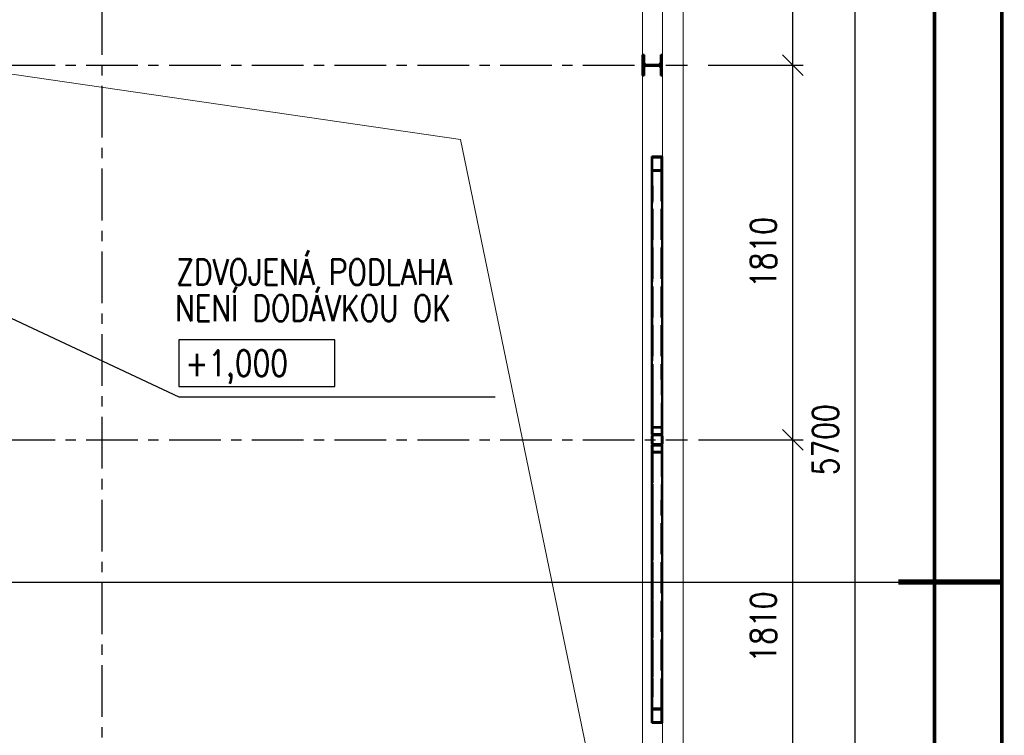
# Paper-space layout 'Layout1' of a CAD drawing. Extents: x -2 to 985, y -36 to 1353.
# Tile 49 of 73: x 648 to 743, y 282 to 351. Entities that reach past the tile are written whole.
import ezdxf
from ezdxf.enums import TextEntityAlignment as Align

# ---------------------------------------------------------------- set-up
doc = ezdxf.new("R2010")
doc.units = 0
for name, pattern in [('ACAD_ISO02W100', [15, 12, -3]), ('ACAD_ISO04W100', [30.5, 24, -3, 0.5, -3]), ('HP_01_CER_B', [8, 5, -1, 1, -1])]:
    doc.linetypes.add(name, pattern=pattern)
doc.layers.get('0').update_dxf_attribs({"linetype": 'CONTINUOUS'})
doc.layers.get('DEFPOINTS').update_dxf_attribs({"color": 132, "linetype": 'CONTINUOUS'})
doc.layers.add('RAMECEK_HP', color=251, linetype='CONTINUOUS')
for name, color, linetype, lineweight in [('SS_KOTY', 3, 'CONTINUOUS', 25), ('SS_OPLÁŠTĚNÍ', 9, 'CONTINUOUS', 13), ('SS_OSY_025', 7, 'HP_01_CER_B', 25), ('SS_PODKLADY', 9, 'CONTINUOUS', 13), ('SS_POPIS_PROFILU', 13, 'CONTINUOUS', 25), ('SS_SLOUPKY', 131, 'CONTINUOUS', 50), ('SS_SLOUPY', 143, 'CONTINUOUS', 50), ('SS_SRAFY', 8, 'CONTINUOUS', 18), ('SS_ZTUŽENÍ', 151, 'CONTINUOUS', 50)]:
    doc.layers.add(name, color=color, linetype=linetype, lineweight=lineweight)
doc.styles.add('ROMANS', font='romans.shx', dxfattribs={"width": 0.8})
doc.styles.add('romans.shx', font='romans.shx', dxfattribs={"height": 5})
doc.dimstyles.new('A-1_(2.5)_50AS', dxfattribs={"dimtxt": 2.5, "dimasz": 2, "dimexe": 1, "dimexo": 2, "dimgap": 0, "dimtad": 0, "dimdec": 1, "dimlfac": 50, "dimrnd": 1, "dimtxsty": 'ROMANS', "dimblk1": 'OBLIQUE', "dimblk2": 'OBLIQUE', "dimsah": 1, "dimcen": 2, "dimclrd": 256, "dimclre": 256, "dimclrt": 256, "dimadec": 1, "dimazin": 2, "dimtfac": 0.714286, "dimtdec": 1, "dimtmove": 0, "dimatfit": 3, "dimldrblk": 'OPEN', "dimfxl": 1, "dimtvp": 1.142857, "dimtfill": 1, "dimtolj": 1, "dimlwd": -1, "dimlwe": -1, "dimarcsym": 0})
pattern_1 = [(45, (657.00232, 254.753937), (-0.04490128, 0.04490128), [])]

# ---------------------------------------------------------------- blocks, each defined once
blk = doc.blocks.new('*U6')
at = {"layer": 'DEFPOINTS'}
blk.add_lwpolyline([(743, 0), (533, 0), (533, 297), (743, 297)], close=True, dxfattribs=at)
at = {"layer": 'RAMECEK_HP', "lineweight": 35, "const_width": 0.35}
for points in [[(0, 420), (0, 0), (743, 0), (743, 420)], [(6.5, 413.5), (6.5, 6.5), (736.5, 6.5), (736.5, 413.5)]]:
    blk.add_lwpolyline(points, close=True, dxfattribs=at)
at = {"layer": 'RAMECEK_HP', "lineweight": 50, "const_width": 0.5}
blk.add_lwpolyline([(743, 297), (733, 297)], dxfattribs=at)
blk.add_lwpolyline([(743, 297), (733, 297)], dxfattribs=at)
at = {"layer": 'DEFPOINTS', "style": 'ROMANS', "width": 0.8}
blk.add_attdef('TISK', text='', height=10, dxfattribs=at).set_placement((743, -33), align=Align.RIGHT)
blk = doc.blocks.new('_Oblique')
at = {"color": 0, "linetype": 'ByBlock', "lineweight": -2}
blk.add_line((-0.5, -0.5), (0.5, 0.5), dxfattribs=at)
blk = doc.blocks.new('*D119')
at = {"layer": 'DEFPOINTS', "color": 0, "transparency": 16777216}
for p in [(711.702, 310.754), (722.823, 310.754), (712.627, 274.554, -970)]:
    blk.add_point(p, dxfattribs=at)
at = {"layer": 'SS_KOTY', "transparency": 16777216}
for p, q in [((713.702, 310.754), (723.823, 310.754)), ((722.823, 274.554), (722.823, 310.754)), ((714.627, 274.554), (723.823, 274.554))]:
    blk.add_line(p, q, dxfattribs=at)
at = {"layer": 'SS_KOTY', "transparency": 16777216, "xscale": 2, "yscale": 2, "zscale": 2}
for p, rotation in [((722.823, 310.754), 90), ((722.823, 274.554), 270)]:
    blk.add_blockref('_Oblique', p, dxfattribs=dict(at, rotation=rotation))
at = {"layer": 'SS_KOTY', "transparency": 16777216, "insert": (719.966, 292.654), "char_height": 2.5, "attachment_point": 5, "rotation": 90, "style": 'ROMANS', "bg_fill": 3, "box_fill_scale": 1.1, "bg_fill_color": 256, "bg_fill_true_color": 13158600, "bg_fill_transparency": 0}
blk.add_mtext('\\A1;1810', dxfattribs=at)
blk = doc.blocks.new('_OPEN')
at = {"color": 0, "linetype": 'ByBlock'}
for p, q in [((-1, 0.167), (0, 0)), ((0, 0), (-1, -0.167)), ((0, 0), (-1, 0))]:
    blk.add_line(p, q, dxfattribs=at)
blk = doc.blocks.new('*D120')
at = {"layer": 'DEFPOINTS', "color": 0, "transparency": 16777216}
for p in [(712.627, 346.954, -970), (722.823, 346.954), (711.702, 310.754)]:
    blk.add_point(p, dxfattribs=at)
at = {"layer": 'SS_KOTY', "transparency": 16777216}
for p, q in [((714.627, 346.954), (723.823, 346.954)), ((722.823, 310.754), (722.823, 346.954)), ((713.702, 310.754), (723.823, 310.754))]:
    blk.add_line(p, q, dxfattribs=at)
at = {"layer": 'SS_KOTY', "transparency": 16777216, "xscale": 2, "yscale": 2, "zscale": 2}
for p, rotation in [((722.823, 346.954), 90), ((722.823, 310.754), 270)]:
    blk.add_blockref('_Oblique', p, dxfattribs=dict(at, rotation=rotation))
at = {"layer": 'SS_KOTY', "transparency": 16777216, "insert": (719.966, 328.854), "char_height": 2.5, "attachment_point": 5, "rotation": 90, "style": 'ROMANS', "bg_fill": 3, "box_fill_scale": 1.1, "bg_fill_color": 256, "bg_fill_true_color": 13158600, "bg_fill_transparency": 0}
blk.add_mtext('\\A1;1810', dxfattribs=at)
blk = doc.blocks.new('*D121')
at = {"layer": 'DEFPOINTS', "color": 0, "transparency": 16777216}
for p in [(712.625, 367.752, -1965.132), (722.823, 367.752), (712.627, 346.954, -970)]:
    blk.add_point(p, dxfattribs=at)
at = {"layer": 'SS_KOTY', "transparency": 16777216}
for p, q in [((714.625, 367.752), (723.823, 367.752)), ((722.823, 346.954), (722.823, 367.752)), ((714.627, 346.954), (723.823, 346.954))]:
    blk.add_line(p, q, dxfattribs=at)
at = {"layer": 'SS_KOTY', "transparency": 16777216, "xscale": 2, "yscale": 2, "zscale": 2}
for p, rotation in [((722.823, 367.752), 90), ((722.823, 346.954), 270)]:
    blk.add_blockref('_Oblique', p, dxfattribs=dict(at, rotation=rotation))
at = {"layer": 'SS_KOTY', "transparency": 16777216, "insert": (719.966, 357.353), "char_height": 2.5, "attachment_point": 5, "rotation": 90, "style": 'ROMANS', "bg_fill": 3, "box_fill_scale": 1.1, "bg_fill_color": 256, "bg_fill_true_color": 13158600, "bg_fill_transparency": 0}
blk.add_mtext('\\A1;1040', dxfattribs=at)
blk = doc.blocks.new('*D136')
at = {"layer": 'DEFPOINTS', "color": 0, "transparency": 16777216}
for p in [(712.625, 367.752, -1965.132), (728.823, 367.752), (712.627, 253.754, -970)]:
    blk.add_point(p, dxfattribs=at)
at = {"layer": 'SS_KOTY', "transparency": 16777216}
for p, q in [((714.625, 367.752), (729.823, 367.752)), ((728.823, 253.754), (728.823, 367.752)), ((714.627, 253.754), (729.823, 253.754))]:
    blk.add_line(p, q, dxfattribs=at)
at = {"layer": 'SS_KOTY', "transparency": 16777216, "xscale": 2, "yscale": 2, "zscale": 2}
for p, rotation in [((728.823, 367.752), 90), ((728.823, 253.754), 270)]:
    blk.add_blockref('_Oblique', p, dxfattribs=dict(at, rotation=rotation))
at = {"layer": 'SS_KOTY', "transparency": 16777216, "insert": (725.966, 310.753), "char_height": 2.5, "attachment_point": 5, "rotation": 90, "style": 'ROMANS', "bg_fill": 3, "box_fill_scale": 1.1, "bg_fill_color": 256, "bg_fill_true_color": 13158600, "bg_fill_transparency": 0}
blk.add_mtext('\\A1;5700', dxfattribs=at)

psp = doc.layouts.get("Layout1")

# ---------------------------------------------------------------- hatches: boundary and pattern name
at = {"layer": 'SS_SRAFY'}
h = psp.add_hatch(dxfattribs=at)
h.set_pattern_fill('ANSI31', color=5, scale=0.02, style=0)
h.set_pattern_definition(pattern_1)
h.paths.add_polyline_path([(708.4423, 347.9539), (708.2823, 347.9539), (708.2823, 345.9539), (708.4423, 345.9539), (708.4423, 346.6639, -0.4142136), (708.6823, 346.9039), (709.8023, 346.9039, -0.4142136), (710.0423, 346.6639), (710.0423, 345.9539), (710.2023, 345.9539), (710.2023, 347.9539), (710.0423, 347.9539), (710.0423, 347.2439, -0.4142136), (709.8023, 347.0039), (708.6823, 347.0039, -0.4142136), (708.4423, 347.2439)], flags=0)
h = psp.add_hatch(dxfattribs=at)
h.set_pattern_fill('ANSI31', color=5, scale=0.02, style=0)
h.set_pattern_definition(pattern_1)
h.paths.add_polyline_path([(710.0823, 311.2539), (709.3223, 311.2539, 0.4142136), (709.2023, 311.1339), (709.2023, 310.3739, 0.4142136), (709.3223, 310.2539), (710.0823, 310.2539, 0.4142136), (710.2023, 310.3739), (710.2023, 311.1339, 0.4142136)], flags=0)
h.paths.add_polyline_path([(710.1423, 311.1339), (710.1423, 310.3739, -0.4142136), (710.0823, 310.3139), (709.3223, 310.3139, -0.4142136), (709.2623, 310.3739), (709.2623, 311.1339, -0.4142136), (709.3223, 311.1939), (710.0823, 311.1939, -0.4142136)], flags=0)

# ---------------------------------------------------------------- linework, layer by layer
at = {"layer": 'SS_OPLÁŠTĚNÍ', "color": 9, "linetype": 'Continuous', "ltscale": 0.25}
for p, q in [((710.2023, 311.1339), (710.2023, 370.7539)), ((710.2023, 250.7539), (710.2023, 310.3739))]:
    psp.add_line(p, q, dxfattribs=at)
at = {"layer": 'SS_OSY_025'}
for p, q in [((656.0423, 392.9604, -0.2), (656.0423, 228.1413, -0.2)), ((630.5262, 346.9539, -970), (712.6271, 346.9539, -970))]:
    psp.add_line(p, q, dxfattribs=at)
at = {"layer": 'SS_PODKLADY', "color": 9, "linetype": 'Continuous', "ltscale": 0.25}
for p, q in [((708.2823, 366.7539), (708.2823, 347.9539)), ((708.2823, 345.9539), (708.2823, 275.5539))]:
    psp.add_line(p, q, dxfattribs=at)
at = {"layer": 'SS_PODKLADY'}
for p, q in [((634.4423, 347.9539, -970), (690.6917, 339.775)), ((690.6917, 339.775), (708.2823, 254.7539))]:
    psp.add_line(p, q, dxfattribs=at)
at = {"layer": 'SS_POPIS_PROFILU', "color": 13}
psp.add_lwpolyline([(636.2023, 327.6836), (663.489, 314.9128), (694.0604, 314.9128)], dxfattribs=at)
at = {"layer": 'SS_POPIS_PROFILU', "color": 4}
psp.add_lwpolyline([(663.489, 315.9128), (678.5366, 315.9128), (678.5366, 320.4128), (663.489, 320.4128), (663.489, 315.9128)], dxfattribs=at)
at = {"layer": 'SS_SLOUPKY', "color": 1, "linetype": 'Continuous', "ltscale": 0.25}
for p, q in [((710.0823, 311.2539), (709.3223, 311.2539)), ((709.3223, 311.1939), (710.0823, 311.1939)), ((709.2023, 311.1339), (709.2023, 310.3739)), ((709.2623, 310.3739), (709.2623, 311.1339)), ((710.0823, 310.3139), (709.3223, 310.3139)), ((709.3223, 310.2539), (710.0823, 310.2539)), ((710.1423, 311.1339), (710.1423, 310.3739)), ((710.2023, 310.3739), (710.2023, 311.1339))]:
    psp.add_line(p, q, dxfattribs=at)
at = {"layer": 'SS_SLOUPKY', "color": 3, "linetype": 'ACAD_ISO02W100', "ltscale": 0.25}
for p, q in [((709.2023, 310.3739), (709.2023, 311.1339)), ((709.2623, 311.1339), (709.2623, 310.3739))]:
    psp.add_line(p, q, dxfattribs=at)
at = {"layer": 'SS_SLOUPKY', "color": 7, "linetype": 'ACAD_ISO04W100', "ltscale": 0.25}
psp.add_line((709.7023, 310.7539), (709.7023, 310.7539), dxfattribs=at)
at = {"layer": 'SS_SLOUPKY', "color": 1, "linetype": 'Continuous', "ltscale": 0.25}
for centre, start, end in [((709.3223, 311.1339), 90, 180), ((710.0823, 311.1339), 0, 90), ((709.3223, 310.3739), 180, 270), ((710.0823, 310.3739), 270, 0)]:
    psp.add_arc(centre, 0.12, start, end, dxfattribs=at)
at = {"layer": 'SS_SLOUPKY', "color": 1, "linetype": 'Continuous', "ltscale": 0.25, "extrusion": (2.27374e-13, -9.41813e-14, -1)}
psp.add_arc((-709.3223, 311.1339), 0.06, 0, 90, dxfattribs=at)
at = {"layer": 'SS_SLOUPKY', "color": 1, "linetype": 'Continuous', "ltscale": 0.25, "extrusion": (-9.41813e-14, -2.27374e-13, -1)}
psp.add_arc((-710.0823, 311.1339), 0.06, 90, 180, dxfattribs=at)
at = {"layer": 'SS_SLOUPKY', "color": 1, "linetype": 'Continuous', "ltscale": 0.25, "extrusion": (7.57912e-14, 3.13938e-14, -1)}
psp.add_arc((-709.3223, 310.3739), 0.06, 270, 0, dxfattribs=at)
at = {"layer": 'SS_SLOUPKY', "color": 1, "linetype": 'Continuous', "ltscale": 0.25, "extrusion": (-3.13938e-14, 7.57912e-14, -1)}
psp.add_arc((-710.0823, 310.3739), 0.06, 180, 270, dxfattribs=at)
at = {"layer": 'SS_SLOUPY', "color": 1, "linetype": 'Continuous', "ltscale": 0.25}
for p, q in [((708.4423, 347.9539), (708.2823, 347.9539)), ((708.2823, 347.9539), (708.2823, 345.9539)), ((708.4423, 347.2439), (708.4423, 347.9539)), ((710.2023, 347.9539), (710.0423, 347.9539)), ((710.0423, 347.9539), (710.0423, 347.2439)), ((708.4423, 345.9539), (708.4423, 346.6639)), ((709.8023, 347.0039), (708.6823, 347.0039)), ((708.6823, 346.9039), (709.8023, 346.9039)), ((710.0423, 346.6639), (710.0423, 345.9539)), ((708.4423, 345.9539), (708.2823, 345.9539)), ((710.2023, 345.9539), (710.0423, 345.9539))]:
    psp.add_line(p, q, dxfattribs=at)
at = {"layer": 'SS_SLOUPY', "color": 7, "linetype": 'ACAD_ISO04W100', "ltscale": 0.25}
psp.add_line((709.2423, 346.9539), (709.2423, 346.9539), dxfattribs=at)
at = {"layer": 'SS_SLOUPY', "color": 1, "linetype": 'Continuous', "ltscale": 0.25, "extrusion": (0, 0, -1)}
for centre, start, end in [((-708.6823, 347.2439), 270, 0), ((-709.8023, 347.2439), 180, 270)]:
    psp.add_arc(centre, 0.24, start, end, dxfattribs=at)
at = {"layer": 'SS_SLOUPY', "color": 1, "linetype": 'Continuous', "ltscale": 0.25, "extrusion": (-1.89478e-14, 7.84844e-15, -1)}
psp.add_arc((-708.6823, 346.6639), 0.24, 0, 90, dxfattribs=at)
at = {"layer": 'SS_SLOUPY', "color": 1, "linetype": 'Continuous', "ltscale": 0.25, "extrusion": (7.84844e-15, 1.89478e-14, -1)}
psp.add_arc((-709.8023, 346.6639), 0.24, 90, 180, dxfattribs=at)
at = {"layer": 'SS_ZTUŽENÍ', "color": 1, "linetype": 'Continuous', "ltscale": 0.25}
for p, q in [((710.1122, 338.1192), (709.1721, 338.1181)), ((709.1721, 338.1181), (709.1736, 336.737)), ((710.1122, 338.0363), (709.2322, 338.0353)), ((709.2335, 336.8199), (709.2322, 338.0353)), ((710.1721, 338.1192), (710.1122, 338.1192)), ((710.1122, 338.0363), (710.1135, 336.8209)), ((710.1721, 338.1192), (710.1736, 336.7381)), ((710.1736, 336.7381), (709.1736, 336.737)), ((709.1736, 336.737), (709.2017, 311.254)), ((710.1135, 336.8209), (709.2335, 336.8199)), ((710.1736, 336.7381), (710.2017, 311.2551)), ((709.2017, 311.254), (710.2017, 311.2551)), ((709.2017, 310.2539), (709.1736, 284.7709)), ((710.2017, 310.2528), (709.2017, 310.2539)), ((710.1736, 284.7698), (710.2017, 310.2528)), ((709.1736, 284.7709), (709.1721, 283.3897)), ((709.1736, 284.7709), (709.2335, 284.7708)), ((709.2322, 283.4725), (709.2335, 284.6879)), ((709.2335, 284.7708), (710.1736, 284.7698)), ((709.2335, 284.6879), (710.1135, 284.687)), ((710.1122, 283.4716), (710.1135, 284.687)), ((710.1721, 283.3886), (710.1736, 284.7698)), ((709.1721, 283.3897), (710.1721, 283.3886)), ((709.2322, 283.4725), (710.1122, 283.4716))]:
    psp.add_line(p, q, dxfattribs=at)
at = {"layer": 'SS_ZTUŽENÍ', "color": 7, "linetype": 'ACAD_ISO04W100', "ltscale": 0.25}
for p, q in [((709.2423, 310.7539), (709.2128, 337.4276)), ((709.2128, 284.0803), (709.2423, 310.7539))]:
    psp.add_line(p, q, dxfattribs=at)
at = {"layer": 'SS_ZTUŽENÍ', "color": 3, "linetype": 'ACAD_ISO02W100', "ltscale": 0.25}
for p, q in [((709.2335, 336.8199), (709.2617, 311.2975)), ((710.1135, 336.8209), (710.1417, 311.2984)), ((709.2009, 311.978), (710.2009, 311.9791)), ((709.261, 311.9346), (710.141, 311.9356)), ((709.2617, 311.2975), (710.1417, 311.2984)), ((709.2009, 309.5299), (709.2017, 310.2539)), ((709.2617, 310.2104), (709.2335, 284.6879)), ((710.1417, 310.2094), (709.2617, 310.2104)), ((710.1135, 284.687), (710.1417, 310.2094)), ((709.1721, 283.3897), (709.2009, 309.5299)), ((710.2009, 309.5288), (709.2009, 309.5299)), ((709.261, 309.5733), (709.2335, 284.6879)), ((710.141, 309.5723), (709.261, 309.5733))]:
    psp.add_line(p, q, dxfattribs=at)

# ---------------------------------------------------------------- block references
at = {"layer": 'RAMECEK_HP'}
psp.add_blockref('*U6', (0, 0), dxfattribs=at)

# ---------------------------------------------------------------- texts
at = {"layer": 'SS_POPIS_PROFILU', "color": 13, "style": 'romans.shx', "width": 0.8}
for s, p in [('ZDVOJENÁ PODLAHA', (663.2248, 325.7128)), ('NENÍ DODÁVKOU OK', (663.1118, 322.2128))]:
    psp.add_text(s, height=2.5, dxfattribs=at).set_placement(p)
at = {"layer": 'SS_POPIS_PROFILU', "color": 4, "style": 'romans.shx', "width": 0.8}
psp.add_text('+1,000 ', height=2.5, dxfattribs=at).set_placement((664.0908, 316.9128))

# ---------------------------------------------------------------- next in the draw order: dimensions: what is measured, and where the dimension line sits
at = {"layer": 'SS_KOTY'}
dim = psp.add_linear_dim(base=(722.8228, 310.7539), p1=(712.6271, 274.5539, -970), p2=(711.7023, 310.7539), angle=90, dimstyle='A-1_(2.5)_50AS', override={"dimtmove": 1}, dxfattribs=at)
dim.commit()
dim.dimension.update_dxf_attribs({"geometry": '*D119', "text_midpoint": (719.9656, 292.6539)})

# ---------------------------------------------------------------- next in the draw order: dimensions: what is measured, and where the dimension line sits
dim = psp.add_linear_dim(base=(722.8228, 346.9539), p1=(711.7023, 310.7539), p2=(712.6271, 346.9539, -970), angle=90, dimstyle='A-1_(2.5)_50AS', override={"dimtmove": 1}, dxfattribs=at)
dim.commit()
dim.dimension.update_dxf_attribs({"geometry": '*D120', "text_midpoint": (719.9656, 328.8539)})

# ---------------------------------------------------------------- next in the draw order: linework, layer by layer
at = {"layer": 'SS_OSY_025'}
psp.add_line((630.5262, 310.7539, -970), (712.6271, 310.7539, -970), dxfattribs=at)

# ---------------------------------------------------------------- next in the draw order: dimensions: what is measured, and where the dimension line sits
at = {"layer": 'SS_KOTY'}
dim = psp.add_linear_dim(base=(722.8228, 367.752), p1=(712.6271, 346.9539, -970), p2=(712.6251, 367.752, -1965.1316), angle=90, dimstyle='A-1_(2.5)_50AS', override={"dimtmove": 1}, dxfattribs=at)
dim.commit()
dim.dimension.update_dxf_attribs({"geometry": '*D121', "text_midpoint": (719.9656, 357.353)})

# ---------------------------------------------------------------- next in the draw order: dimensions: what is measured, and where the dimension line sits
dim = psp.add_linear_dim(base=(728.8228, 367.752), p1=(712.6271, 253.7539, -970), p2=(712.6251, 367.752, -1965.1316), angle=90, dimstyle='A-1_(2.5)_50AS', dxfattribs=at)
dim.commit()
dim.dimension.update_dxf_attribs({"geometry": '*D136', "text_midpoint": (725.9656, 310.753)})

# ---------------------------------------------------------------- next in the draw order: linework, layer by layer
at = {"layer": 'SS_OPLÁŠTĚNÍ', "color": 9, "linetype": 'Continuous', "ltscale": 0.25}
psp.add_line((712.2023, 250.7539), (712.2023, 370.7539), dxfattribs=at)

doc.saveas('drawing.dxf')
